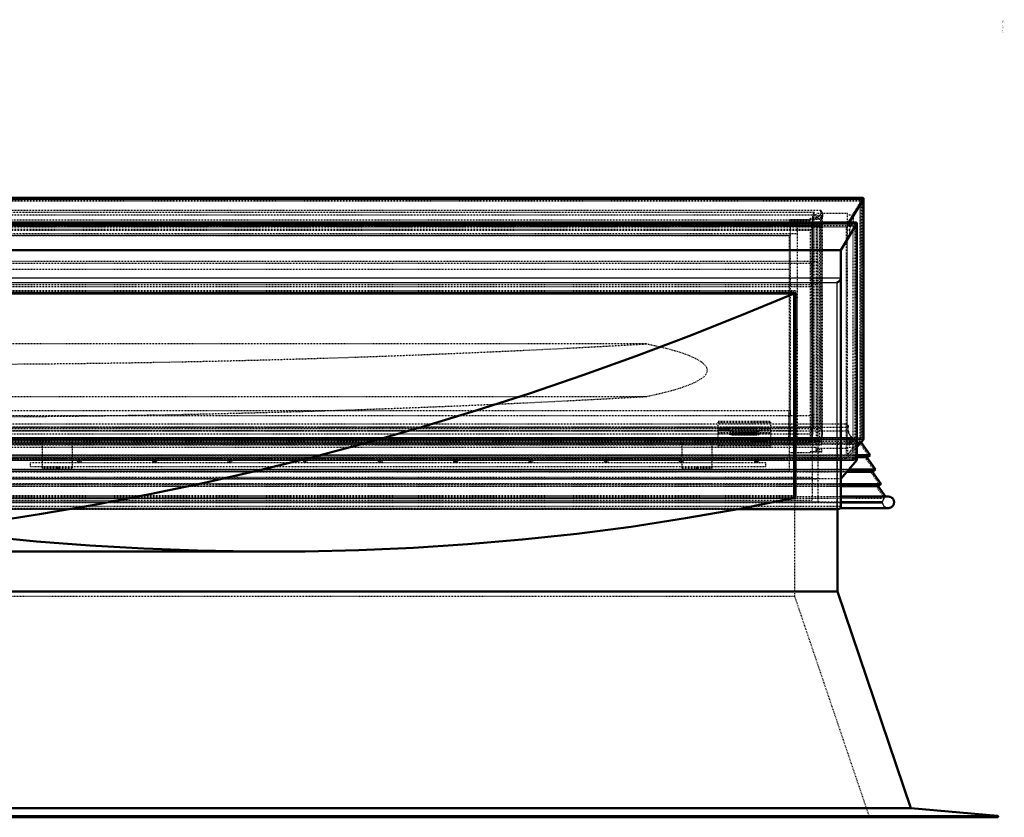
# Model space of a CAD drawing. Header units: millimetres. Extents: x -3 to 5752, y 0 to 4187.
# Tile 11 of 11: x 4444 to 5752, y 3126 to 4187. Entities that reach past the tile are written whole.
import ezdxf

# ---------------------------------------------------------------- set-up
doc = ezdxf.new("R2010")
doc.units = ezdxf.units.MM
doc.linetypes.add('Center', pattern=[1.5, 0.45, -0.5, 0.05, -0.5])
doc.linetypes.add('Dashed', pattern=[2, 1, -1])
for name, color, linetype, lineweight in [('am_0', 7, 'Continuous', 50), ('am_12', 3, 'Continuous', 25), ('am_3', 6, 'Dashed', 25), ('am_6', 2, 'Continuous', 35), ('am_7', 7, 'Center', 25), ('am_9', 7, 'Continuous', 50)]:
    doc.layers.add(name, color=color, linetype=linetype, lineweight=lineweight)

# ---------------------------------------------------------------- blocks, each defined once
blk = doc.blocks.new('28_L3001252506O_0_in_300125250O145OY1NNY310_1000')
at = {"layer": 'am_3'}
for p, q in [((3137.7, 3933.2), (5508.4, 3933.2)), ((3146.5, 3930.9), (5499.6, 3930.9)), ((5499.6, 3645.5), (5499.6, 3930.9)), ((5508.4, 3643.2), (5508.4, 3933.2)), ((5510.6, 3635.7), (5510.6, 3926.9)), ((3139.1, 3917.4), (5507, 3917.4)), ((3148.3, 3920.4), (5497.8, 3920.4)), ((3149.8, 3914.6), (5496.3, 3914.6)), ((5497.8, 3920.4), (5496.3, 3914.6)), ((5496.3, 3630.9), (5496.3, 3914.6)), ((5497.3, 3923.5), (5497.3, 3639.1)), ((5497.8, 3635.9), (5497.8, 3920.4)), ((5507, 3628.1), (5507, 3917.4)), ((3137.7, 3643.2), (5508.4, 3643.2)), ((3146.5, 3645.5), (5499.6, 3645.5)), ((3139.1, 3628.1), (5507, 3628.1)), ((3148.3, 3635.9), (5497.8, 3635.9)), ((3149.8, 3630.9), (5496.3, 3630.9)), ((5497.8, 3635.9), (5496.3, 3630.9))]:
    blk.add_line(p, q, dxfattribs=at)
for points in [[(5499.6, 3930.9), (5499, 3929.9), (5498.5, 3928.8), (5498.1, 3927.8), (5497.8, 3926.7), (5497.5, 3925.6), (5497.4, 3924.5), (5497.3, 3923.5)], [(5510.6, 3926.9), (5510.6, 3925.9), (5510.5, 3924.8), (5510.2, 3923.7), (5509.9, 3922.6), (5509.5, 3921.5), (5509, 3920.5), (5508.4, 3919.4), (5507.7, 3918.4), (5507, 3917.4), (5507, 3917.4)], [(5508.4, 3933.2), (5509, 3932.5), (5509.5, 3931.7), (5509.9, 3930.8), (5510.2, 3929.9), (5510.5, 3928.9), (5510.6, 3927.9), (5510.6, 3926.9)], [(5497.3, 3923.5), (5497.4, 3922.4), (5497.5, 3921.4), (5497.8, 3920.5), (5497.8, 3920.4)], [(5499.6, 3645.5), (5499, 3644.7), (5498.5, 3643.9), (5498.1, 3643), (5497.8, 3642.1), (5497.5, 3641.1), (5497.4, 3640.1), (5497.3, 3639.1)], [(5497.3, 3639.1), (5497.4, 3638.1), (5497.5, 3637), (5497.8, 3635.9), (5497.8, 3635.9)], [(5510.6, 3635.7), (5510.6, 3636.8), (5510.5, 3637.8), (5510.2, 3638.9), (5509.9, 3640), (5509.5, 3641.1), (5509, 3642.2), (5508.4, 3643.2)], [(5507, 3628.1), (5507.7, 3628.7), (5508.4, 3629.3), (5508.9, 3630.1), (5509.5, 3630.9), (5509.9, 3631.7), (5510.2, 3632.7), (5510.4, 3633.6), (5510.6, 3634.6), (5510.6, 3635.7), (5510.6, 3635.7)]]:
    blk.add_lwpolyline(points, dxfattribs=at)
at = {"layer": 'am_6'}
for tag, p, flags in [('NB', (5515.6, 3933.2), 8), ('NN', (5515.6, 3932.7), 8), ('NT', (5515.6, 3932.2), 8), ('NBSYN', (5515.6, 3931.7), 8), ('LINA', (5515.6, 3931.2), 8), ('CATALOG', (5515.6, 3930.7), 8), ('IDNR', (5515.6, 3930.2), 8), ('PN', (5515.6, 3929.7), 8), ('LODLEVEL', (5515.6, 3929.2), 8), ('L', (5515.6, 3928.7), 8), ('W', (5515.6, 3928.2), 8), ('COMPANY', (5515.6, 3927.7), 8), ('ExcludeFromBOM', (5515.6, 3927.2), 8), ('PSOL_0', (5515.6, 3926.7), 9), ('PSOL_1', (5515.6, 3926.2), 9), ('PSOL_2', (5515.6, 3925.7), 9)]:
    blk.add_attdef(tag, p, '', height=0.5, dxfattribs=dict(at, flags=flags))
blk = doc.blocks.new('29_L3001252505O_0_in_300125250O145OY1NNY310_1000')
at = {"layer": 'am_3'}
for p, q in [((3168.5, 3914.6), (5477.5, 3914.6)), ((5477.5, 3628.5), (5477.5, 3914.6)), ((3168.5, 3902.5), (5477.5, 3902.5)), ((3177.8, 3912.2), (5468.3, 3912.2)), ((3177.8, 3900.1), (5468.3, 3900.1)), ((5468.3, 3630.9), (5468.3, 3912.2)), ((3168.5, 3640.5), (5477.5, 3640.5)), ((3177.8, 3642.9), (5468.3, 3642.9)), ((3168.5, 3628.5), (5477.5, 3628.5)), ((3177.8, 3630.9), (5468.3, 3630.9))]:
    blk.add_line(p, q, dxfattribs=at)
at = {"layer": 'am_6'}
for tag, p, flags in [('NB', (5482.5, 3914.6), 8), ('NN', (5482.5, 3914.1), 8), ('NT', (5482.5, 3913.6), 8), ('NBSYN', (5482.5, 3913.1), 8), ('LINA', (5482.5, 3912.6), 8), ('CATALOG', (5482.5, 3912.1), 8), ('IDNR', (5482.5, 3911.6), 8), ('PN', (5482.5, 3911.1), 8), ('LODLEVEL', (5482.5, 3910.6), 8), ('L', (5482.5, 3910.1), 8), ('W', (5482.5, 3909.6), 8), ('COMPANY', (5482.5, 3909.1), 8), ('ExcludeFromBOM', (5482.5, 3908.6), 8), ('PSOL_0', (5482.5, 3908.1), 9), ('PSOL_1', (5482.5, 3907.6), 9), ('PSOL_2', (5482.5, 3907.1), 9)]:
    blk.add_attdef(tag, p, '', height=0.5, dxfattribs=dict(at, flags=flags))
blk = doc.blocks.new('30_L300125250O34O_0_in_300125250O145OY1NNY310_1000')
at = {"layer": 'am_0'}
for p, q in [((3173, 3822.7), (5473, 3822.7)), ((5473, 3550.9), (5473, 3823.2)), ((3866.5, 3479.5), (4779.6, 3479.5))]:
    blk.add_line(p, q, dxfattribs=at)
for points in [[(5473, 3822.7), (5403.2, 3793.6), (5333.1, 3765.8), (5262.8, 3739.2), (5192.3, 3713.9), (5121.3, 3689.7), (5050.3, 3666.9), (4979, 3645.2), (4907.6, 3624.9), (4835, 3605.6), (4762.4, 3587.6), (4689.5, 3571), (4616.6, 3555.7), (4543.4, 3541.7), (4470.1, 3529.1), (4396.8, 3517.9), (4323.4, 3508.1), (4323, 3508.1)], [(4779.6, 3479.5), (4823.1, 3479.8), (4894.5, 3481.4), (4967, 3484.5), (5039.4, 3489.2), (5111.7, 3495.4), (5184, 3503.2), (5256.4, 3512.6), (5328.7, 3523.7), (5401, 3536.4), (5473, 3550.9)], [(4323, 3508.1), (4323.4, 3508), (4394.7, 3499.9), (4465.9, 3493.1), (4537.2, 3487.7), (4608.6, 3483.6), (4680.1, 3480.9), (4751.6, 3479.7), (4779.6, 3479.5)]]:
    blk.add_lwpolyline(points, dxfattribs=at)
at = {"layer": 'am_3'}
for p, q in [((5505, 3865), (3141, 3865)), ((5505, 3545.6), (5505, 3865)), ((3141, 3834.4), (5505, 3834.4)), ((3173, 3825.9), (5473, 3825.9)), ((5473, 3823.2), (5473, 3825.9)), ((5276.2, 3755.5), (3369.9, 3755.5)), ((3369.9, 3685.6), (5276.2, 3685.6)), ((3141, 3576.2), (5505, 3576.2)), ((3173, 3554.1), (5473, 3554.1)), ((3173, 3550.9), (5473, 3550.9)), ((3141, 3545.6), (5505, 3545.6))]:
    blk.add_line(p, q, dxfattribs=at)
blk.add_lwpolyline([(5276.2, 3685.6), (5300, 3691), (5311.5, 3694), (5322.2, 3697.3), (5332.1, 3700.7), (5340.8, 3704.4), (5345.7, 3707), (5349.9, 3709.6), (5353.3, 3712.3), (5355.7, 3715.1), (5357.2, 3717.9), (5357.7, 3720.7), (5357.1, 3723.6), (5355.4, 3726.5), (5350.2, 3731.4), (5342.1, 3736.1), (5333.9, 3739.7), (5324.5, 3743.2), (5313.9, 3746.5), (5302.4, 3749.6), (5289.6, 3752.6), (5276.2, 3755.5)], dxfattribs=at)
for centre in [(4323, 19380.7), (4323, 19310.8)]:
    blk.add_ellipse(centre, major_axis=(-16204.4, 0), ratio=0.965926, start_param=1.511945, end_param=1.629648, dxfattribs=at)
at = {"layer": 'am_6'}
for tag, p, flags in [('NB', (5510, 3865), 8), ('NN', (5510, 3864.5), 8), ('NT', (5510, 3864), 8), ('NBSYN', (5510, 3863.5), 8), ('LINA', (5510, 3863), 8), ('CATALOG', (5510, 3862.5), 8), ('IDNR', (5510, 3862), 8), ('PN', (5510, 3861.5), 8), ('LODLEVEL', (5510, 3861), 8), ('L', (5510, 3860.5), 8), ('W', (5510, 3860), 8), ('TG', (5510, 3859.5), 8), ('TS', (5510, 3859), 8), ('COMPANY', (5510, 3858.5), 8), ('ExcludeFromBOM', (5510, 3858), 8), ('PSOL_0', (5510, 3857.5), 9), ('PSOL_1', (5510, 3857), 9), ('PSOL_2', (5510, 3856.5), 9), ('PSOL_3', (5510, 3856), 9)]:
    blk.add_attdef(tag, p, '', height=0.5, dxfattribs=dict(at, flags=flags))
blk = doc.blocks.new('31_L30012525045O3O_0_in_300125250O145OY1NNY310_1000')
at = {"layer": 'am_0'}
for p, q in [((5564.4, 3949.6), (4343.5, 3949.6)), ((5546.3, 3916.8), (5565.1, 3947.9)), ((5565.3, 3629.1), (5565.3, 3948.6)), ((3090, 3915.8), (5556.1, 3915.8)), ((5555.3, 3916.8), (3090.8, 3916.8)), ((5535, 3880.2), (5556.1, 3915.8)), ((5556.1, 3601.3), (5556.1, 3916)), ((5556.1, 3601), (5556.1, 3915.8)), ((3111, 3880.2), (5535, 3880.2)), ((5535, 3539.7), (5535, 3880.2)), ((3171, 3823.2), (5475, 3823.2)), ((5475, 3550.4), (5475, 3823.2)), ((5565.1, 3628.5), (5556.1, 3618.3)), ((5556.1, 3601), (5535, 3576.3)), ((5470.5, 3550.4), (5475, 3550.4)), ((5473, 3553.6), (5475, 3553.6)), ((5398.3, 3536), (5531.3, 3536))]:
    blk.add_line(p, q, dxfattribs=at)
for points in [[(5565.3, 3948.6), (5565.3, 3948.7), (5565.3, 3948.8), (5565.3, 3948.9), (5565.2, 3949), (5565.2, 3949.1), (5565.1, 3949.2), (5565.1, 3949.3), (5565, 3949.3), (5564.9, 3949.4), (5564.8, 3949.4), (5564.8, 3949.5), (5564.7, 3949.5), (5564.6, 3949.5), (5564.5, 3949.6), (5564.4, 3949.6)], [(5565.1, 3947.9), (5565.1, 3948), (5565.2, 3948.1), (5565.2, 3948.2), (5565.3, 3948.3), (5565.3, 3948.4), (5565.3, 3948.5), (5565.3, 3948.6)], [(5556.1, 3915.8), (5556.1, 3915.9), (5556.1, 3916), (5556.1, 3916.1), (5556.1, 3916.2), (5556.1, 3916.2), (5556.1, 3916.3), (5556, 3916.4), (5556, 3916.5), (5556, 3916.5), (5555.9, 3916.6), (5555.8, 3916.7), (5555.8, 3916.7), (5555.7, 3916.8), (5555.6, 3916.8), (5555.5, 3916.8), (5555.5, 3916.8), (5555.4, 3916.8), (5555.3, 3916.8)], [(5535, 3843.5), (5535, 3843.1), (5535, 3842.7), (5534.9, 3842.2), (5534.7, 3841.8), (5534.6, 3841.4), (5534.4, 3840.9), (5534.1, 3840.5), (5533.9, 3840.1), (5533.6, 3839.7), (5533.3, 3839.4), (5532.9, 3839), (5532.5, 3838.7), (5532.2, 3838.4), (5531.8, 3838.1), (5531.3, 3837.9), (5530.9, 3837.7), (5530.5, 3837.5), (5530, 3837.4)], [(5565.1, 3628.5), (5565.1, 3628.6), (5565.2, 3628.7), (5565.2, 3628.7), (5565.3, 3628.8), (5565.3, 3628.9), (5565.3, 3629), (5565.3, 3629.1)], [(5530, 3536.1), (5530.5, 3536.1), (5530.9, 3536), (5531.3, 3536)], [(5531.3, 3536), (5531.8, 3536), (5532.2, 3536.1), (5532.5, 3536.1), (5532.9, 3536.3), (5533.3, 3536.4), (5533.6, 3536.6), (5533.9, 3536.9), (5534.1, 3537.1), (5534.4, 3537.4), (5534.6, 3537.8), (5534.7, 3538.1), (5534.9, 3538.5), (5535, 3538.9), (5535, 3539.3), (5535, 3539.7)]]:
    blk.add_lwpolyline(points, dxfattribs=at)
at = {"layer": 'am_12'}
for p, q in [((4343.5, 3947.9), (5565.1, 3947.9)), ((5565.1, 3628.5), (5565.1, 3947.9)), ((3111, 3843.5), (5535, 3843.5)), ((3116, 3837.4), (5530, 3837.4)), ((5530, 3536.1), (5530, 3837.4)), ((5399.3, 3536.1), (5530, 3536.1))]:
    blk.add_line(p, q, dxfattribs=at)
at = {"layer": 'am_3'}
for p, q in [((4343.5, 3949.1), (5563.3, 3949.1)), ((4343.5, 3946.5), (5560.7, 3946.5)), ((4343.5, 3946), (5561.9, 3946)), ((5561.9, 3946), (5544, 3916.4)), ((5563.3, 3949.1), (5560.7, 3946.5)), ((5560.7, 3629.4), (5560.7, 3946.5)), ((5560.7, 3946.5), (5561.9, 3946)), ((5561.9, 3628.3), (5561.9, 3946)), ((5563.3, 3630.6), (5563.3, 3949.1)), ((3143.8, 3927), (5502.3, 3927)), ((5502.3, 3923.1), (5502.3, 3929)), ((5544, 3929), (5502.3, 3929)), ((5504.3, 3923.1), (5504.3, 3926.7)), ((5504.3, 3926.7), (5509.8, 3926.7)), ((5509.8, 3921.2), (5509.8, 3926.7)), ((5544, 3916.4), (5544, 3929)), ((5544, 3916.4), (5551.6, 3927)), ((5544, 3927), (5551.6, 3927)), ((5551.6, 3927), (5551.6, 3916.2)), ((3091.8, 3916.4), (5554.3, 3916.4)), ((3094.7, 3913.2), (5551.4, 3913.2)), ((3143.8, 3916.2), (5502.3, 3916.2)), ((3143.8, 3916.2), (5502.3, 3916.2)), ((3143.8, 3914.8), (5502.3, 3914.8)), ((3143.8, 3912.9), (5502.3, 3912.9)), ((3179, 3916.4), (5467, 3916.4)), ((5494.2, 3920.4), (5467, 3920.4)), ((5467, 3920.4), (5467, 3916.4)), ((5467, 3919.8), (5494.2, 3919.8)), ((5494.2, 3919.8), (5494.2, 3922.1)), ((5509.8, 3922.1), (5494.2, 3922.1)), ((5494.2, 3921.2), (5509.8, 3921.2)), ((5502.3, 3924.4), (5504.3, 3924.4)), ((5504.3, 3923.1), (5502.3, 3923.1)), ((5502.3, 3916.2), (5502.3, 3623.5)), ((5502.3, 3914.3), (5504.3, 3914.3)), ((5509.8, 3925.1), (5504.3, 3925.1)), ((5504.3, 3916.2), (5509.8, 3916.2)), ((5504.3, 3623.5), (5504.3, 3916.2)), ((5509.8, 3914.8), (5504.3, 3914.8)), ((5504.3, 3914.3), (5509.8, 3914.3)), ((5504.3, 3912.9), (5509.8, 3912.9)), ((5509.8, 3621.6), (5509.8, 3916.2)), ((5542.8, 3911), (5546.3, 3916.8)), ((5544, 3916.2), (5551.6, 3916.2)), ((5544, 3916.2), (5550.2, 3916.2)), ((5544, 3621.6), (5544, 3916.2)), ((5544, 3914.8), (5550.2, 3914.8)), ((5544, 3912.9), (5548.8, 3912.9)), ((5550.2, 3916.2), (5547.5, 3912.3)), ((5551.6, 3916.2), (5548.8, 3912.3)), ((5548.8, 3912.9), (5550.2, 3914.8)), ((5548.8, 3912.3), (5548.8, 3912.9)), ((5550.2, 3914.8), (5550.2, 3916.2)), ((5554.3, 3916.4), (5551.4, 3913.2)), ((5551.4, 3600.9), (5551.4, 3913.2)), ((5554.3, 3602.5), (5554.3, 3916.4)), ((5542.8, 3911), (3103.3, 3911)), ((3136.3, 3912.3), (5509.8, 3912.3)), ((3143.8, 3912.3), (5502.3, 3912.3)), ((3151.8, 3908.3), (5494.2, 3908.3)), ((3151.8, 3906.9), (5494.2, 3906.9)), ((3179, 3899.8), (5467, 3899.8)), ((5467, 3586.3), (5467, 3899.8)), ((5494.2, 3908.3), (5494.2, 3624.1)), ((5504.3, 3912.3), (5509.8, 3912.3)), ((5542.8, 3603.1), (5542.8, 3911)), ((5544, 3912.3), (5548.8, 3912.3)), ((5544, 3912.3), (5547.5, 3912.3)), ((5544, 3908.3), (5547.5, 3908.3)), ((5544, 3906.9), (5546.4, 3906.9)), ((5546.4, 3899.8), (5544, 3896.5)), ((5544, 3899.8), (5546.4, 3899.8)), ((5547.5, 3908.3), (5546.4, 3906.9)), ((5546.4, 3906.9), (5546.4, 3899.8)), ((5547.5, 3912.3), (5547.5, 3908.3)), ((3149, 3862.7), (5497, 3862.7)), ((5497, 3862.7), (5497, 3547.9)), ((3179, 3854.9), (5467, 3854.9)), ((3149, 3832.1), (5497, 3832.1)), ((3171, 3826.4), (5475, 3826.4)), ((5475, 3826.4), (5475, 3823.2)), ((5388, 3642.7), (5372, 3642.7)), ((5372, 3618.3), (5372, 3642.7)), ((5388, 3640.7), (5372, 3640.7)), ((5372, 3638), (5388, 3638)), ((5372, 3638), (5388, 3638)), ((5388, 3634.5), (5388, 3642.7)), ((5388, 3638.7), (5426, 3638.7)), ((5426, 3634.5), (5426, 3642.7)), ((5442, 3642.7), (5426, 3642.7)), ((5442, 3640.7), (5426, 3640.7)), ((5426, 3638), (5442, 3638)), ((5426, 3638), (5442, 3638)), ((5442, 3618.3), (5442, 3642.7)), ((3081, 3628.5), (5565.1, 3628.5)), ((5563.7, 3630.7), (3082.4, 3630.7)), ((3082.8, 3630.6), (5563.3, 3630.6)), ((3084.2, 3628.3), (5561.9, 3628.3)), ((3085.4, 3629.4), (5560.7, 3629.4)), ((3143.8, 3629.3), (5502.3, 3629.3)), ((3143.8, 3626.8), (5502.3, 3626.8)), ((3143.8, 3625.4), (5502.3, 3625.4)), ((3143.8, 3625.4), (5502.3, 3625.4)), ((3143.8, 3624.9), (5502.3, 3624.9)), ((3151.8, 3625.6), (5494.2, 3625.6)), ((3179, 3631.2), (5467, 3631.2)), ((5372, 3636.4), (5388, 3636.4)), ((5372, 3636.3), (5442, 3636.3)), ((5372, 3628.6), (5442, 3628.6)), ((5372, 3627), (5442, 3627)), ((5372, 3625.8), (5442, 3625.8)), ((5426, 3636.5), (5388, 3636.5)), ((5388, 3636.1), (5426, 3636.1)), ((5426, 3634.5), (5388, 3634.5)), ((5426, 3636.4), (5442, 3636.4)), ((5504.3, 3627.4), (5509.8, 3627.4)), ((5504.3, 3626.8), (5509.8, 3626.8)), ((5504.3, 3625.4), (5509.8, 3625.4)), ((5504.3, 3625.4), (5509.8, 3625.4)), ((5504.3, 3624.9), (5509.8, 3624.9)), ((5546.4, 3631.2), (5544, 3627.8)), ((5544, 3631.2), (5546.4, 3631.2)), ((5544, 3629.3), (5551.6, 3629.3)), ((5561.9, 3628.3), (5544, 3607.9)), ((5544, 3626.8), (5550.2, 3626.8)), ((5544, 3625.6), (5547.5, 3625.6)), ((5544, 3625.4), (5550.2, 3625.4)), ((5544, 3625.4), (5548.8, 3625.4)), ((5544, 3624.9), (5548.8, 3624.9)), ((5546.4, 3624.1), (5546.4, 3631.2)), ((5547.5, 3625.6), (5546.4, 3624.1)), ((5547.5, 3621.6), (5547.5, 3625.6)), ((5550.2, 3625.4), (5547.5, 3621.6)), ((5551.6, 3629.3), (5548.8, 3625.4)), ((5548.8, 3624.9), (5550.2, 3626.8)), ((5548.8, 3625.4), (5548.8, 3624.9)), ((5550.2, 3626.8), (5550.2, 3625.4)), ((5551.6, 3618.5), (5551.6, 3629.3)), ((5563.3, 3630.6), (5560.7, 3629.4)), ((5560.7, 3629.4), (5561.9, 3628.3)), ((3136.3, 3621.6), (5509.8, 3621.6)), ((3143.8, 3618.5), (5502.3, 3618.5)), ((3151.8, 3624.1), (5494.2, 3624.1)), ((5372, 3624), (5442, 3624)), ((5372, 3620.5), (5442, 3620.5)), ((5372, 3618.3), (5442, 3618.3)), ((5494.2, 3612.7), (5509.8, 3612.7)), ((5494.2, 3610.6), (5494.2, 3612.7)), ((5509.8, 3611.8), (5494.2, 3611.8)), ((5502.3, 3623.5), (5504.3, 3623.5)), ((5502.3, 3613.4), (5502.3, 3618.5)), ((5544, 3616.5), (5502.3, 3616.5)), ((5504.3, 3614.6), (5502.3, 3614.6)), ((5502.3, 3613.4), (5504.3, 3613.4)), ((5509.8, 3616.6), (5504.3, 3616.6)), ((5504.3, 3616.6), (5504.3, 3613.4)), ((5504.3, 3615), (5509.8, 3615)), ((5509.8, 3611.8), (5509.8, 3616.6)), ((5556.1, 3618.3), (5542.8, 3603.1)), ((5544, 3624.1), (5546.4, 3624.1)), ((5544, 3621.6), (5547.5, 3621.6)), ((5544, 3607.9), (5551.6, 3618.5)), ((5544, 3618.5), (5551.6, 3618.5)), ((5544, 3618.5), (5544, 3607.9)), ((3090, 3601), (5556.1, 3601)), ((5554.7, 3602.6), (3091.3, 3602.6)), ((3091.8, 3602.5), (5554.3, 3602.5)), ((3094.7, 3600.9), (5551.4, 3600.9)), ((3103.3, 3603.1), (5542.8, 3603.1)), ((3179, 3607.9), (5467, 3607.9)), ((5467, 3611.2), (5494.2, 3611.2)), ((5494.2, 3610.6), (5467, 3610.6)), ((5554.3, 3602.5), (5551.4, 3600.9)), ((3179, 3586.3), (5467, 3586.3)), ((5535, 3576.3), (3111, 3576.3)), ((3149, 3578.5), (5497, 3578.5)), ((3149, 3547.9), (5497, 3547.9)), ((3173, 3553.6), (5473, 3553.6)), ((3175.6, 3550.4), (5470.5, 3550.4)), ((3111, 3539.7), (5535, 3539.7)), ((3246.9, 3536.1), (5399.3, 3536.1)), ((3247.9, 3536), (5398.3, 3536))]:
    blk.add_line(p, q, dxfattribs=at)
for points in [[(5564.4, 3949.6), (5564.3, 3949.6), (5564.2, 3949.5), (5564, 3949.5), (5563.9, 3949.5), (5563.8, 3949.4), (5563.7, 3949.4), (5563.6, 3949.3), (5563.5, 3949.3), (5563.4, 3949.2), (5563.3, 3949.1), (5563.3, 3949.1)], [(5555.3, 3916.8), (5555.2, 3916.8), (5555.1, 3916.8), (5555, 3916.8), (5554.9, 3916.8), (5554.8, 3916.7), (5554.7, 3916.7), (5554.7, 3916.6), (5554.6, 3916.6), (5554.5, 3916.5), (5554.4, 3916.4), (5554.3, 3916.4), (5554.3, 3916.4)], [(5563.7, 3630.7), (5563.6, 3630.7), (5563.5, 3630.7), (5563.4, 3630.7), (5563.3, 3630.6), (5563.3, 3630.6)], [(5565.3, 3629.1), (5565.3, 3629.2), (5565.3, 3629.3), (5565.3, 3629.4), (5565.2, 3629.6), (5565.2, 3629.7), (5565.1, 3629.8), (5565.1, 3629.9), (5565, 3630), (5564.9, 3630.1), (5564.8, 3630.2), (5564.8, 3630.3), (5564.7, 3630.3), (5564.6, 3630.4), (5564.5, 3630.5), (5564.4, 3630.5), (5564.3, 3630.6), (5564.2, 3630.6), (5564, 3630.7), (5563.9, 3630.7), (5563.8, 3630.7), (5563.7, 3630.7)], [(5554.7, 3602.6), (5554.7, 3602.6), (5554.6, 3602.6), (5554.5, 3602.6), (5554.4, 3602.6), (5554.3, 3602.5), (5554.3, 3602.5)], [(5556.1, 3601), (5556.1, 3601.1), (5556.1, 3601.2), (5556.1, 3601.3), (5556.1, 3601.4), (5556.1, 3601.5), (5556.1, 3601.6), (5556, 3601.7), (5556, 3601.8), (5556, 3601.9), (5555.9, 3602), (5555.8, 3602), (5555.8, 3602.1), (5555.7, 3602.2), (5555.6, 3602.3), (5555.5, 3602.3), (5555.5, 3602.4), (5555.4, 3602.5), (5555.3, 3602.5), (5555.2, 3602.6), (5555.1, 3602.6), (5555, 3602.6), (5554.9, 3602.6), (5554.8, 3602.6), (5554.7, 3602.6)]]:
    blk.add_lwpolyline(points, dxfattribs=at)
at = {"layer": 'am_6'}
for tag, p, flags in [('CATALOG', (5570.3, 3954.1), 8), ('W', (5570.3, 3951.6), 8), ('NB', (5570.3, 3956.6), 8), ('NN', (5570.3, 3956.1), 8), ('NT', (5570.3, 3955.6), 8), ('NBSYN', (5570.3, 3955.1), 8), ('LINA', (5570.3, 3954.6), 8), ('IDNR', (5570.3, 3953.6), 8), ('PN', (5570.3, 3953.1), 8), ('LODLEVEL', (5570.3, 3952.6), 8), ('L', (5570.3, 3952.1), 8), ('OP', (5570.3, 3950.6), 8), ('OC', (5570.3, 3950.1), 8), ('COMPANY', (5570.3, 3949.6), 8), ('DP', (5570.3, 3951.1), 8), ('ExcludeFromBOM', (5570.3, 3949.1), 8), ('PSOL_0', (5570.3, 3948.6), 9), ('PSOL_1', (5570.3, 3948.1), 9), ('PSOL_2', (5570.3, 3947.6), 9)]:
    blk.add_attdef(tag, p, '', height=0.5, dxfattribs=dict(at, flags=flags))
blk = doc.blocks.new('33_L300125250459O_0_in_300125250O145OY1NNY310_1000')
at = {"layer": 'am_3'}
for p, q in [((4522.7, 3597.5), (4458, 3597.5)), ((4458, 3592.5), (4458, 3597.5)), ((4458, 3592.5), (5435.5, 3592.5)), ((4622.7, 3597.5), (4523.4, 3597.5)), ((4722.7, 3597.5), (4623.4, 3597.5)), ((4822.7, 3597.5), (4723.4, 3597.5)), ((4922.7, 3597.5), (4823.4, 3597.5)), ((5022.7, 3597.5), (4923.4, 3597.5)), ((5122.7, 3597.5), (5023.4, 3597.5)), ((5222.7, 3597.5), (5123.4, 3597.5)), ((5322.7, 3597.5), (5223.4, 3597.5)), ((5422.7, 3597.5), (5323.4, 3597.5)), ((5435.5, 3597.5), (5423.4, 3597.5)), ((5435.5, 3592.5), (5435.5, 3597.5))]:
    blk.add_line(p, q, dxfattribs=at)
blk.add_lwpolyline([(4723, 3597.5), (4722.9, 3597.5), (4722.8, 3597.5), (4722.8, 3597.5), (4722.7, 3597.5), (4722.7, 3597.5)], dxfattribs=at)
for centre in [(4523, 3600), (4623, 3600), (4723, 3600), (4823, 3600), (4923, 3600), (5023, 3600), (5123, 3600), (5223, 3600), (5323, 3600), (5423, 3600)]:
    blk.add_circle(centre, 2.5, dxfattribs=at)
at = {"layer": 'am_7'}
for p, q in [((4520.4, 3600), (4525.7, 3600)), ((4523, 3597.4), (4523, 3602.6)), ((4620.4, 3600), (4625.7, 3600)), ((4623, 3597.4), (4623, 3602.6)), ((4720.4, 3600), (4725.7, 3600)), ((4723, 3597.4), (4723, 3602.6)), ((4820.4, 3600), (4825.7, 3600)), ((4823, 3597.4), (4823, 3602.6)), ((4920.4, 3600), (4925.7, 3600)), ((4923, 3597.4), (4923, 3602.6)), ((5020.4, 3600), (5025.7, 3600)), ((5023, 3597.4), (5023, 3602.6)), ((5120.4, 3600), (5125.7, 3600)), ((5123, 3597.4), (5123, 3602.6)), ((5220.4, 3600), (5225.7, 3600)), ((5223, 3597.4), (5223, 3602.6)), ((5320.4, 3600), (5325.7, 3600)), ((5323, 3597.4), (5323, 3602.6)), ((5420.4, 3600), (5425.7, 3600)), ((5423, 3597.4), (5423, 3602.6))]:
    blk.add_line(p, q, dxfattribs=at)
at = {"layer": 'am_6'}
for tag, p, flags in [('NB', (5440.5, 3602.6), 8), ('NN', (5440.5, 3602.1), 8), ('NT', (5440.5, 3601.6), 8), ('NBSYN', (5440.5, 3601.1), 8), ('LINA', (5440.5, 3600.6), 8), ('CATALOG', (5440.5, 3600.1), 8), ('IDNR', (5440.5, 3599.6), 8), ('PN', (5440.5, 3599.1), 8), ('LODLEVEL', (5440.5, 3598.6), 8), ('L', (5440.5, 3598.1), 8), ('W', (5440.5, 3597.6), 8), ('DP', (5440.5, 3597.1), 8), ('OP', (5440.5, 3596.6), 8), ('COMPANY', (5440.5, 3596.1), 8), ('ExcludeFromBOM', (5440.5, 3595.6), 8), ('PSOL_0', (5440.5, 3595.1), 9), ('PSOL_1', (5440.5, 3594.6), 9), ('PSOL_2', (5440.5, 3594.1), 9)]:
    blk.add_attdef(tag, p, '', height=0.5, dxfattribs=dict(at, flags=flags))
blk = doc.blocks.new('35_L30012525082O_0_in_300125250O145OY1NNY310_1000')
at = {"layer": 'am_3'}
for p, q in [((4474, 3590.5), (4474, 3626.2)), ((4514, 3590.5), (4514, 3626.2)), ((4474, 3592), (4514, 3592)), ((4474, 3590.5), (4514, 3590.5))]:
    blk.add_line(p, q, dxfattribs=at)
at = {"layer": 'am_6'}
for tag, p, flags in [('NB', (4519, 3626.2), 8), ('NN', (4519, 3625.7), 8), ('NT', (4519, 3625.2), 8), ('NBSYN', (4519, 3624.7), 8), ('LINA', (4519, 3624.2), 8), ('CATALOG', (4519, 3623.7), 8), ('IDNR', (4519, 3623.2), 8), ('PN', (4519, 3622.7), 8), ('LODLEVEL', (4519, 3622.2), 8), ('L', (4519, 3621.7), 8), ('W', (4519, 3621.2), 8), ('COMPANY', (4519, 3620.7), 8), ('ExcludeFromBOM', (4519, 3620.2), 8), ('PSOL_0', (4519, 3619.7), 9), ('PSOL_1', (4519, 3619.2), 9), ('PSOL_2', (4519, 3618.7), 9)]:
    blk.add_attdef(tag, p, '', height=0.5, dxfattribs=dict(at, flags=flags))
blk = doc.blocks.new('37_L30012525084O_0_in_300125250O145OY1NNY310_1000')
at = {"layer": 'am_3'}
for p, q in [((5324, 3590.5), (5324, 3626.2)), ((5364, 3590.5), (5364, 3626.2)), ((5324, 3592), (5364, 3592)), ((5324, 3590.5), (5364, 3590.5))]:
    blk.add_line(p, q, dxfattribs=at)
at = {"layer": 'am_6'}
for tag, p, flags in [('NB', (5369, 3626.2), 8), ('NN', (5369, 3625.7), 8), ('NT', (5369, 3625.2), 8), ('NBSYN', (5369, 3624.7), 8), ('LINA', (5369, 3624.2), 8), ('CATALOG', (5369, 3623.7), 8), ('IDNR', (5369, 3623.2), 8), ('PN', (5369, 3622.7), 8), ('LODLEVEL', (5369, 3622.2), 8), ('L', (5369, 3621.7), 8), ('W', (5369, 3621.2), 8), ('COMPANY', (5369, 3620.7), 8), ('ExcludeFromBOM', (5369, 3620.2), 8), ('PSOL_0', (5369, 3619.7), 9), ('PSOL_1', (5369, 3619.2), 9), ('PSOL_2', (5369, 3618.7), 9)]:
    blk.add_attdef(tag, p, '', height=0.5, dxfattribs=dict(at, flags=flags))
blk = doc.blocks.new('38_L3001252503Y45O2O_0_in_300125250O145OY1NNY310_1000')
at = {"layer": 'am_0'}
for p, q in [((5561.3, 3624.2), (5562.4, 3624.2)), ((5562.4, 3624.2), (5561.7, 3624.6)), ((5573.9, 3607.7), (5562.4, 3624.2)), ((5556.1, 3607.7), (5573.9, 3607.7)), ((5556.1, 3604.9), (5569.8, 3604.9)), ((5569.8, 3604.9), (5573.9, 3607.7)), ((5581.3, 3588.5), (5569.8, 3604.9)), ((5543, 3585.6), (5577.2, 3585.6)), ((5545.4, 3588.5), (5581.3, 3588.5)), ((5577.2, 3585.6), (5581.3, 3588.5)), ((5588.6, 3569.2), (5577.2, 3585.6)), ((5535, 3569.2), (5588.6, 3569.2)), ((5535, 3566.4), (5584.6, 3566.4)), ((5584.6, 3566.4), (5588.6, 3569.2)), ((5594.3, 3552.5), (5584.6, 3566.4)), ((5535, 3552.5), (5598.8, 3552.5)), ((5534.3, 3537.3), (5598.2, 3537.3)), ((5590.6, 3545.2), (5535, 3545.2)), ((5535, 3544.7), (5590.6, 3544.7))]:
    blk.add_line(p, q, dxfattribs=at)
blk.add_lwpolyline([(5598.8, 3552.5), (5599.4, 3552.4), (5600.1, 3552.3), (5600.7, 3552.1), (5601.3, 3551.9), (5601.9, 3551.6), (5602.5, 3551.2), (5603, 3550.8), (5603.5, 3550.4), (5604, 3549.9), (5604.4, 3549.4), (5604.7, 3548.8), (5605.1, 3548.2), (5605.3, 3547.6), (5605.5, 3547), (5605.7, 3546.4), (5605.8, 3545.7), (5605.8, 3545), (5605.8, 3544.4), (5605.7, 3543.7), (5605.6, 3543.1), (5605.4, 3542.4), (5605.2, 3541.8), (5604.9, 3541.2), (5604.5, 3540.7), (5604.1, 3540.1), (5603.7, 3539.6), (5603.2, 3539.2), (5602.7, 3538.8), (5602.1, 3538.4), (5601.5, 3538.1), (5600.9, 3537.8), (5600.3, 3537.6), (5599.6, 3537.5), (5599, 3537.4), (5598.3, 3537.3), (5598.2, 3537.3)], dxfattribs=at)
at = {"layer": 'am_12'}
blk.add_line((5590.6, 3544.7), (5590.6, 3545.2), dxfattribs=at)
at = {"layer": 'am_3'}
for p, q in [((3177.8, 3667.2), (5468.2, 3667.2)), ((5466, 3626.2), (5466, 3667.2)), ((5468.2, 3660.2), (5468.2, 3667.2)), ((3149, 3660.2), (5497, 3660.2)), ((5372, 3642.7), (5372, 3652.7)), ((5372, 3652.7), (5442, 3652.7)), ((5372, 3651.2), (5442, 3651.2)), ((5442, 3642.7), (5442, 3652.7)), ((3101, 3645), (5545, 3645)), ((3101, 3640), (5545, 3640)), ((3105.2, 3649.2), (5540.8, 3649.2)), ((5372, 3643.6), (5390.5, 3643.6)), ((5390.5, 3640.3), (5372, 3640.3)), ((5423.5, 3643.7), (5390.5, 3643.7)), ((5390.5, 3643.7), (5390.5, 3634.7)), ((5423.5, 3641.7), (5390.5, 3641.7)), ((5390.5, 3641.2), (5423.5, 3641.2)), ((5390.5, 3640.6), (5423.5, 3640.6)), ((5423.5, 3634.7), (5423.5, 3643.7)), ((5423.5, 3643.6), (5442, 3643.6)), ((5442, 3640.3), (5423.5, 3640.3)), ((5545, 3640), (5545, 3645)), ((3091.6, 3626.2), (5554.5, 3626.2)), ((3096, 3631.3), (5550, 3631.3)), ((5390.5, 3637.6), (5423.5, 3637.6)), ((5390.5, 3636.7), (5423.5, 3636.7)), ((5390.5, 3636.4), (5423.5, 3636.4)), ((5390.5, 3634.7), (5423.5, 3634.7)), ((5561.7, 3624.6), (5550, 3631.3)), ((5560.8, 3622.5), (5554.5, 3626.2)), ((3084.8, 3624.2), (5561.3, 3624.2)), ((3085.2, 3622.5), (5560.8, 3622.5)), ((5570.8, 3608.3), (5560.8, 3622.5)), ((3075.3, 3608.3), (5570.8, 3608.3)), ((3079.4, 3605.4), (5566.7, 3605.4)), ((3090, 3607.7), (5556.1, 3607.7)), ((3090, 3604.9), (5556.1, 3604.9)), ((5566.7, 3605.4), (5570.8, 3608.3)), ((5578.2, 3589), (5566.7, 3605.4)), ((3067.9, 3589), (5578.2, 3589)), ((3072, 3586.2), (5574.1, 3586.2)), ((3100.7, 3588.5), (5545.4, 3588.5)), ((3103.1, 3585.6), (5543, 3585.6)), ((5574.1, 3586.2), (5578.2, 3589)), ((5585.6, 3569.8), (5574.1, 3586.2)), ((3060.5, 3569.8), (5585.6, 3569.8)), ((3064.6, 3566.9), (5581.5, 3566.9)), ((3111, 3569.2), (5535, 3569.2)), ((3111, 3566.4), (5535, 3566.4)), ((5581.5, 3566.9), (5585.6, 3569.8)), ((5593, 3550.5), (5581.5, 3566.9)), ((3053.1, 3550.5), (5593, 3550.5)), ((3111, 3552.5), (5535, 3552.5)), ((5535, 3545.2), (3111, 3545.2)), ((3111, 3544.7), (5535, 3544.7)), ((3111.8, 3537.3), (5534.3, 3537.3))]:
    blk.add_line(p, q, dxfattribs=at)
for points in [[(5540.8, 3649.2), (5541.2, 3649.2), (5541.6, 3649.1), (5541.9, 3649.1), (5542.3, 3648.9), (5542.6, 3648.8), (5542.9, 3648.6), (5543.3, 3648.4), (5543.5, 3648.2), (5543.8, 3648), (5544.1, 3647.7), (5544.3, 3647.4), (5544.5, 3647.1), (5544.7, 3646.8), (5544.8, 3646.4), (5544.9, 3646.1), (5545, 3645.7), (5545, 3645.4), (5545, 3645)], [(5545, 3640), (5545.1, 3639.1), (5545.2, 3638.2), (5545.4, 3637.4), (5545.6, 3636.6), (5546, 3635.7), (5546.4, 3635), (5546.9, 3634.2), (5547.4, 3633.5), (5548, 3632.9), (5548.6, 3632.3), (5549.3, 3631.8), (5550, 3631.3)], [(5598.2, 3537.3), (5597.6, 3537.4), (5596.9, 3537.4), (5596.2, 3537.6), (5595.6, 3537.8), (5595, 3538), (5594.4, 3538.4), (5593.9, 3538.7), (5593.3, 3539.1), (5592.8, 3539.6), (5592.4, 3540), (5592, 3540.6), (5591.6, 3541.1), (5591.3, 3541.7), (5591.1, 3542.3), (5590.9, 3543), (5590.7, 3543.6), (5590.6, 3544.3), (5590.6, 3544.9), (5590.6, 3545.6), (5590.7, 3546.3), (5590.9, 3546.9), (5591.1, 3547.5), (5591.3, 3548.1), (5591.6, 3548.7), (5592, 3549.3), (5592.4, 3549.8), (5592.8, 3550.3), (5593, 3550.5)]]:
    blk.add_lwpolyline(points, dxfattribs=at)
at = {"layer": 'am_6'}
for tag, p, flags in [('NB', (5610.8, 3667.2), 8), ('NN', (5610.8, 3666.7), 8), ('NT', (5610.8, 3666.2), 8), ('NBSYN', (5610.8, 3665.7), 8), ('LINA', (5610.8, 3665.2), 8), ('CATALOG', (5610.8, 3664.7), 8), ('IDNR', (5610.8, 3664.2), 8), ('PN', (5610.8, 3663.7), 8), ('W', (5610.8, 3662.2), 8), ('SF', (5610.8, 3661.2), 8), ('LODLEVEL', (5610.8, 3663.2), 8), ('L', (5610.8, 3662.7), 8), ('BA', (5610.8, 3661.7), 8), ('DP', (5610.8, 3660.7), 8), ('OP', (5610.8, 3660.2), 8), ('OC', (5610.8, 3659.7), 8), ('COMPANY', (5610.8, 3659.2), 8), ('ExcludeFromBOM', (5610.8, 3658.7), 8), ('PSOL_0', (5610.8, 3658.2), 9), ('PSOL_1', (5610.8, 3657.7), 9), ('PSOL_2', (5610.8, 3657.2), 9), ('PSOL_3', (5610.8, 3656.7), 9)]:
    blk.add_attdef(tag, p, '', height=0.5, dxfattribs=dict(at, flags=flags))
blk = doc.blocks.new('39_L300125250453201O_0_in_300125250O145OY1NNY310_1000')
at = {"layer": 'am_0'}
for p, q in [((5530.5, 3426.2), (5530.5, 3536)), ((5530.5, 3426.2), (3115.5, 3426.2)), ((5628.1, 3138.3), (5530.5, 3426.2)), ((5628.1, 3138.3), (3018, 3138.3)), ((5743.1, 3128.2), (5628.1, 3138.3)), ((5743, 3126.2), (2903, 3126.2))]:
    blk.add_line(p, q, dxfattribs=at)
blk.add_lwpolyline([(5743.1, 3128.2), (5743.2, 3128.2), (5743.3, 3128.2), (5743.4, 3128.1), (5743.5, 3128.1), (5743.5, 3128.1), (5743.6, 3128), (5743.7, 3128), (5743.8, 3127.9), (5743.8, 3127.8), (5743.9, 3127.8), (5743.9, 3127.7), (5744, 3127.6), (5744, 3127.5), (5744, 3127.5), (5744, 3127.4), (5744, 3127.3), (5744, 3127.2), (5744, 3127.1), (5744, 3127), (5744, 3126.9), (5744, 3126.9), (5744, 3126.8), (5743.9, 3126.7), (5743.9, 3126.6), (5743.8, 3126.6), (5743.8, 3126.5), (5743.7, 3126.4), (5743.6, 3126.4), (5743.5, 3126.3), (5743.5, 3126.3), (5743.4, 3126.3), (5743.3, 3126.2), (5743.2, 3126.2), (5743.1, 3126.2), (5743, 3126.2)], dxfattribs=at)
at = {"layer": 'am_12'}
blk.add_line((5743.1, 3128.2), (2903, 3128.2), dxfattribs=at)
at = {"layer": 'am_3'}
for p, q in [((5473.6, 3626.2), (5473.6, 3419.8)), ((5530.5, 3536), (5530.5, 3626.2)), ((5473.6, 3419.8), (3172.5, 3419.8)), ((5473.6, 3419.8), (5573, 3126.2))]:
    blk.add_line(p, q, dxfattribs=at)
at = {"layer": 'am_6'}
for tag, p, flags in [('NB', (5749, 3626.2), 8), ('NN', (5749, 3625.7), 8), ('NT', (5749, 3625.2), 8), ('NBSYN', (5749, 3624.7), 8), ('LINA', (5749, 3624.2), 8), ('CATALOG', (5749, 3623.7), 8), ('IDNR', (5749, 3623.2), 8), ('PN', (5749, 3622.7), 8), ('LODLEVEL', (5749, 3622.2), 8), ('L', (5749, 3621.7), 8), ('W', (5749, 3621.2), 8), ('DP', (5749, 3620.7), 8), ('OP', (5749, 3620.2), 8), ('BA', (5749, 3619.7), 8), ('INS', (5749, 3619.2), 8), ('RT', (5749, 3618.7), 8), ('COMPANY', (5749, 3618.2), 8), ('ExcludeFromBOM', (5749, 3617.7), 8), ('PSOL_0', (5749, 3617.2), 9), ('PSOL_1', (5749, 3616.7), 9), ('PSOL_2', (5749, 3616.2), 9), ('PSOL_3', (5749, 3615.7), 9), ('PSOL_4', (5749, 3615.2), 9)]:
    blk.add_attdef(tag, p, '', height=0.5, dxfattribs=dict(at, flags=flags))

msp = doc.modelspace()

# ---------------------------------------------------------------- linework, layer by layer
at = {"layer": 'am_9'}
for p in [(4494, 3590.5), (4494, 3590.5), (5344, 3590.5), (5344, 3590.5)]:
    msp.add_point(p, dxfattribs=at)

# ---------------------------------------------------------------- block references
for name in ['31_L30012525045O3O_0_in_300125250O145OY1NNY310_1000', '28_L3001252506O_0_in_300125250O145OY1NNY310_1000', '29_L3001252505O_0_in_300125250O145OY1NNY310_1000', '30_L300125250O34O_0_in_300125250O145OY1NNY310_1000', '38_L3001252503Y45O2O_0_in_300125250O145OY1NNY310_1000', '39_L300125250453201O_0_in_300125250O145OY1NNY310_1000', '35_L30012525082O_0_in_300125250O145OY1NNY310_1000', '37_L30012525084O_0_in_300125250O145OY1NNY310_1000', '33_L300125250459O_0_in_300125250O145OY1NNY310_1000']:
    msp.add_blockref(name, (0, 0))

# ---------------------------------------------------------------- texts
at = {"layer": 'am_6'}
for tag, p, s, flags in [('NB', (5749, 4186.1), '300125250O145OY1NNY310', 8), ('NN', (5749, 4185.6), 'LK neo plus', 8), ('NT', (5749, 4185.1), '', 8), ('NBSYN', (5749, 4184.6), '$LODLEVEL.$L.$W.$TG.$TS.$DP.$OP.$OC.$GCW.$SD.$IPM.$EVADSS.$SSSO.$BA.$INS.$RT.', 8), ('LINA', (5749, 4184.1), 'LKneoplus125250O145Y1NNY31', 8), ('CATALOG', (5749, 4183.6), 'Light + Air', 8), ('PN', (5749, 4183.1), 'LK neo plus', 8), ('LODLEVEL', (5749, 4182.6), '300', 8), ('L', (5749, 4182.1), '125', 8), ('W', (5749, 4181.6), '250', 8), ('TG', (5749, 4181.1), 'opal', 8), ('TS', (5749, 4180.6), 'PC-st 20/7 + 1 shell', 8), ('WF', (5749, 4180.1), 'included', 8), ('DP', (5749, 4179.6), 'NSHE', 8), ('OP', (5749, 4179.1), 'Pneumatic - NRWG F6 LK', 8), ('OC', (5749, 4178.6), 'Open', 8), ('GCW', (5749, 4178.1), 'Yes', 8), ('SD', (5749, 4177.6), 'RSM - round bar fall-through protection mat', 8), ('IPM', (5749, 4177.1), 'No', 8), ('EVADSS', (5749, 4176.6), 'No', 8), ('BA', (5749, 4176.1), 'AK PVC 50', 8), ('INS', (5749, 4175.6), 'i - insulation', 8), ('UVD', (5749, 4175.1), '1.2', 8), ('LT', (5749, 4174.6), '39', 8), ('GV', (5749, 4174.1), '53', 8), ('SI', (5749, 4173.6), '24', 8), ('RT', (5749, 4173.1), '0', 8), ('COMPANY', (5749, 4172.6), 'kingspan_kla', 8), ('PSOL_0', (5749, 4172.1), '{$CADENAS_DATA/23d-libs/kingspan_kla/light_dome_classic_neoplus/light_dome_classic_neoplus_asmtab.prj},271 {VTYP=3D},{STYP=ASSTAB},{NB=300125250O145OY1NNY310},{LINA=LKneoplus125250O145Y1NNY31},{NN=LK neo plus},{DATE=05.11.2025 13:48:11},{GEOMDATE=13.01.20', 9), ('PSOL_1', (5749, 4171.6), '25 13:06:59},{VERSION=},{LINEID=10},{WBVAR=LODLEVEL,L,W,TG,TS,DP,OP,OC,GCW,SD,IPM,EVADSS,SSSO,BA,INS,RT},{WBNUMERIC=W,RT}  {NB=300125250O145OY1NNY310},{LINA=LKneoplus125250O145Y1NNY31},{KT=DUMMY},{IDNR=},{PN=LK neo plus},{LODLEVEL=300},{L=125},{W=250},{DR', 9), ('PSOL_2', (5749, 4171.1), "IVE=1},{WX=125,250,300},{TG=O},{TS=1},{WF=included},{DP=4},{OP=5},{OC=O},{SM=Y},{GCW=Y},{SD=1},{IPM=N},{EVADSS=N},{SSSO=Y},{BA=3},{INS=1},{INSX='1','i - insulation','2','ih - enhanced insulation'},{BAX='3', 'AK50 PVC', '2', 'AK30 PVC' , '7' , 'AK30 AL/ST'", 9), ('PSOL_3', (5749, 4170.6), ", '8', 'AK40 AL/ST', '9' , 'AK50 AL/ST', '13' , 'AK30 AL/AL', '14' , 'AK40 AL/AL', '15' , 'AK50 AL/AL', '16' , 'AK50 ST-TG', '10', 'AK30 ST', '11' , 'AK40 ST', '12', 'AK50 ST'},{UVD=1.2},{UVDU=calculated by excell tool},{LT=39},{GV=53},{SI=24},{WFX='Y','Y", 9), ('PSOL_4', (5749, 4170.1), "es','N','No'},{OPX='5','Pneumatic - NRWG F.6 LK'},{TSX='1','PC-st 20/7 + 1 shell','2','3‐shelled','3','3‐shelled with heat‐stop coating'},{LX=1250},{XWX=2500},{ANG=9.4385},{ROT=-15},{PPATH=parts/light_dome_classic_asmtpl.prj},{IBM=LKneoplus125250O145Y1NNY", 9), ('PSOL_5', (5749, 4169.6), "31},{SFX='Y','Yes','N','No'},{DPX='3', 'Fixed','1', 'Natural ventilation'  ,'4','NSHE', '2', 'NSHEV'},{OCX='O', 'Open', 'C', 'Closed'},{SMX='Y','Yes'},{VERPRA=1},{EVADSSX='Y', 'Yes', 'N', 'No'},{RT=0},{SDX='1', 'RSM - round bar fall-through protection mat", 9), ('PSOL_6', (5749, 4169.1), "', '2'  , 'EAD - laser cut fall-through protection mat', '3'  , 'HDS - fall through/hale protection and shading system'}", 9)]:
    msp.add_attdef(tag, p, s, height=0.5, dxfattribs=dict(at, flags=flags))

doc.saveas('drawing.dxf')
